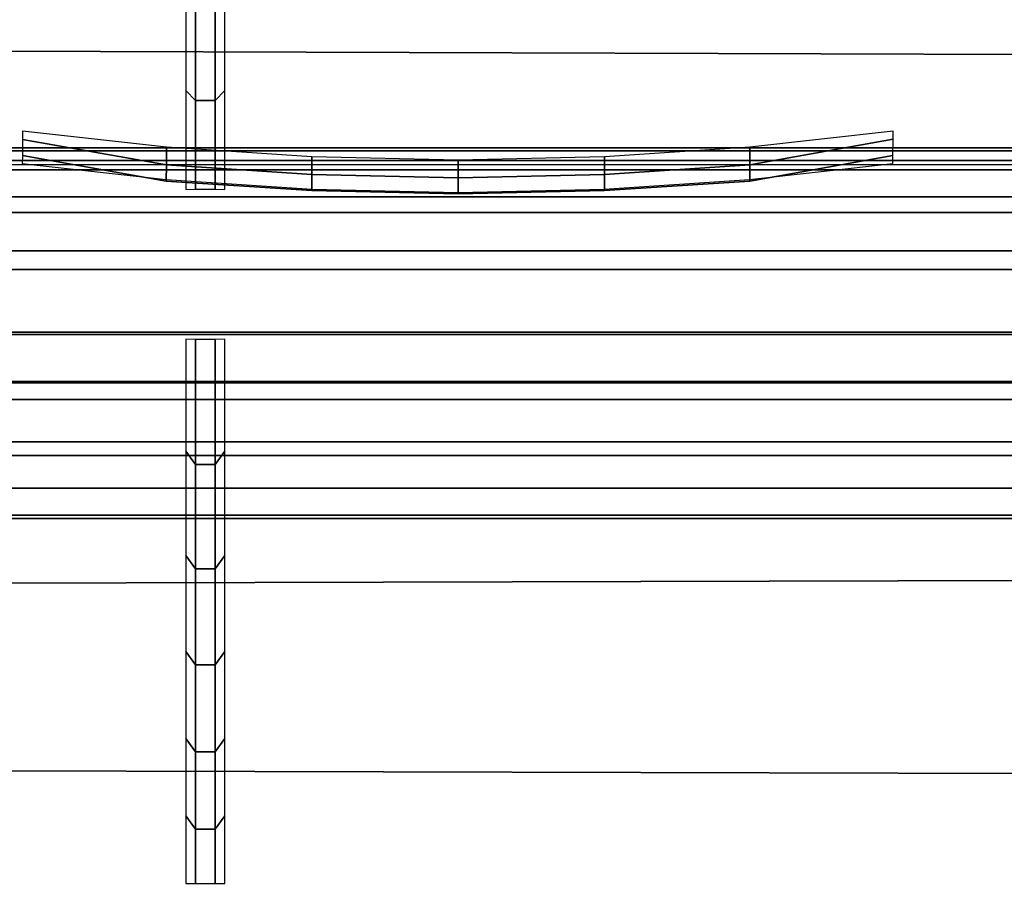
# Model space of a CAD drawing. Header units: inches. Extents: x 0 to 69, y -28.1 to 0.1.
# Tile 99 of 170: x 46.176 to 46.439, y -27.839 to -27.604. Entities that reach past the tile are written whole.
import ezdxf

# ---------------------------------------------------------------- set-up
doc = ezdxf.new("R2010")
doc.units = ezdxf.units.IN
doc.header["$LTSCALE"] = 0.03937
doc.header["$MEASUREMENT"] = 0
for name, color, linetype in [('A-FURN-3-ST', 151, 'Continuous'), ('A-FURN-3-ST-SEAM', 250, 'Continuous'), ('A-FURN-3-STITCH', 15, 'Continuous')]:
    doc.layers.add(name, color=color, linetype=linetype)

msp = doc.modelspace()

# ---------------------------------------------------------------- meshes
at = {"layer": 'A-FURN-3-ST'}
mesh = msp.add_polyface(dxfattribs=at)
corners = [(0.25, -0.49123, 5), (68.75, -27.51, 5), (0.25, -27.51, 5), (0.125, -0.49123, 5.03349), (0.125, -27.51, 5.03349), (0.25, -28.01, 5.5), (0.125, -27.97651, 5.5), (0.25, -27.97194, 5.30866), (0.125, -27.941, 5.32148), (0.25, -27.86356, 5.14645), (0.125, -27.83987, 5.17013), (0.25, -27.70134, 5.03806), (0.125, -27.68853, 5.069), (0.03349, -27.65351, 5.15355), (0.03349, -27.885, 5.5), (0.25, -28.01, 16.9), (0.125, -27.97651, 16.9), (0.25, -26.91, 18), (0.125, -26.91, 17.96651), (0.25, -27.1947, 17.96252), (0.125, -27.18603, 17.93017), (0.25, -27.46, 17.85263), (0.125, -27.44325, 17.82362), (0.25, -27.68782, 17.67782), (0.125, -27.66414, 17.65413), (0.25, -27.86263, 17.45), (0.125, -27.83362, 17.43325), (0.25, -27.97252, 17.1847), (0.125, -27.94017, 17.17603), (0.03349, -27.85178, 17.15235), (0.03349, -26.91, 17.875), (0.03349, -27.59943, 17.58943), (0.03349, -27.75438, 17.3875), (0.125, -1.1, 17.96651), (0.25, -1.1, 18), (68.75, -28.01, 16.9), (68.75, -27.97252, 17.1847), (68.75, -27.86263, 17.45), (68.75, -27.68782, 17.67782), (68.75, -27.46, 17.85263), (68.75, -27.1947, 17.96252), (68.75, -27.70134, 5.03806), (68.75, -27.86356, 5.14645), (68.75, -27.97194, 5.30866)]
mesh.append_faces([[corners[k] for k in face] for face in [(0, 1, 2), (3, 2, 4), (5, 6, 7), (7, 6, 8), (7, 8, 9), (9, 8, 10), (9, 10, 11), (11, 10, 12), (11, 12, 2), (2, 12, 4), (4, 12, 13), (14, 8, 6), (5, 15, 6), (6, 15, 16), (6, 16, 14), (17, 18, 19), (19, 18, 20), (19, 20, 21), (21, 20, 22), (21, 22, 23), (23, 22, 24), (23, 24, 25), (25, 24, 26), (25, 26, 27), (27, 26, 28), (27, 28, 15), (15, 28, 16), (16, 28, 29), (18, 30, 20), (24, 31, 32, 26), (26, 32, 29, 28), (33, 30, 18), (34, 18, 17), (15, 35, 27), (27, 36, 25), (25, 37, 23), (23, 38, 21), (21, 39, 19), (19, 40, 17), (5, 35, 15), (2, 1, 11), (11, 41, 9), (9, 42, 7), (7, 43, 5)]])
mesh = msp.add_polyface(dxfattribs=at)
corners = [(68.875, -0.49123, 5.03349), (68.96651, -27.51, 5.125), (68.875, -27.51, 5.03349), (68.75, -0.49123, 5), (68.75, -27.51, 5), (68.96651, -27.85646, 5.35649), (68.875, -27.97651, 5.5), (68.875, -27.941, 5.32148), (68.75, -28.01, 5.5), (68.75, -27.97194, 5.30866), (68.875, -27.83987, 5.17013), (68.75, -27.86356, 5.14645), (68.875, -27.68853, 5.069), (68.75, -27.70134, 5.03806), (68.96651, -27.65351, 5.15355), (68.96651, -27.77517, 5.23483), (68.96651, -27.885, 16.9), (68.875, -27.97651, 16.9), (68.75, -28.01, 16.9), (68.875, -27.94017, 17.17603), (68.75, -27.97252, 17.1847), (68.96651, -27.16235, 17.84178), (68.875, -26.91, 17.96651), (68.875, -27.18603, 17.93017), (68.75, -26.91, 18), (68.75, -27.1947, 17.96252), (68.875, -27.44325, 17.82362), (68.75, -27.46, 17.85263), (68.875, -27.66414, 17.65413), (68.75, -27.68782, 17.67782), (68.875, -27.83362, 17.43325), (68.75, -27.86263, 17.45), (68.875, -1.1, 17.96651), (0.25, -27.97252, 17.1847), (0.25, -27.86263, 17.45), (0.25, -27.68782, 17.67782), (0.25, -27.46, 17.85263), (0.25, -27.1947, 17.96252), (0.25, -26.91, 18), (0.25, -28.01, 5.5), (0.25, -27.70134, 5.03806), (0.25, -27.86356, 5.14645), (0.25, -27.97194, 5.30866), (68.75, -1.1, 18)]
mesh.append_faces([[corners[k] for k in face] for face in [(0, 1, 2), (3, 2, 4), (5, 6, 7), (7, 6, 8), (7, 8, 9), (7, 9, 10), (10, 9, 11), (10, 11, 12), (12, 11, 13), (12, 13, 2), (2, 13, 4), (2, 1, 12), (12, 14, 15, 10), (6, 16, 17), (6, 17, 8), (8, 17, 18), (16, 19, 17), (17, 19, 20), (17, 20, 18), (21, 22, 23), (22, 24, 23), (23, 24, 25), (23, 25, 26), (26, 25, 27), (26, 27, 28), (28, 27, 29), (28, 29, 30), (30, 29, 31), (30, 31, 19), (19, 31, 20), (32, 24, 22), (33, 18, 20), (34, 20, 31), (35, 31, 29), (36, 29, 27), (37, 27, 25), (38, 25, 24), (8, 18, 39), (40, 4, 13), (41, 13, 11), (42, 11, 9), (39, 9, 8), (24, 43, 38)]])
at = {"layer": 'A-FURN-3-ST-SEAM'}
mesh = msp.add_polyface(dxfattribs=at)
corners = [(57.5, -27.63855, 17.67058), (59.375, -27.6444, 17.65387), (57.5, -27.6444, 17.65387), (9.625, -27.63855, 17.67058), (9.625, -27.6444, 17.65387), (7.75, -27.63855, 17.67058), (9.625, -27.67102, 17.631), (9.625, -27.65579, 17.64021), (57.5, -27.65579, 17.64021), (57.5, -27.67102, 17.631), (59.375, -27.65579, 17.64021), (59.375, -27.67102, 17.631), (59.375, -27.68838, 17.6276), (57.5, -27.68838, 17.6276), (9.625, -27.68838, 17.6276), (9.625, -27.72072, 17.64061), (9.625, -27.70575, 17.63109), (57.5, -27.70575, 17.63109), (57.5, -27.72072, 17.64061), (59.375, -27.70575, 17.63109), (59.375, -27.72072, 17.64061), (59.375, -27.73757, 17.67127), (57.5, -27.73757, 17.67127), (9.625, -27.73757, 17.67127), (9.625, -27.72945, 17.70535), (9.625, -27.73667, 17.68903), (57.5, -27.73667, 17.68903), (57.5, -27.72945, 17.70535), (7.75, -27.64196, 17.69685), (9.625, -27.64196, 17.69685), (57.5, -27.64196, 17.69685), (59.375, -27.63855, 17.67058), (59.375, -27.73667, 17.68903), (7.75, -27.70575, 17.63109), (7.75, -27.68838, 17.6276), (7.75, -27.65579, 17.64021), (7.75, -27.6444, 17.65387), (57.5, -27.65165, 17.71182), (9.625, -27.65165, 17.71182), (7.75, -27.65165, 17.71182), (57.5, -27.6661, 17.7221), (9.625, -27.6661, 17.7221), (7.75, -27.6661, 17.7221), (57.5, -27.70101, 17.72573), (9.625, -27.70101, 17.72573), (7.75, -27.70101, 17.72573), (57.5, -27.71712, 17.71823), (9.625, -27.71712, 17.71823), (7.75, -27.71712, 17.71823), (7.75, -27.72945, 17.70535)]
mesh.append_faces([[corners[k] for k in face] for face in [(0, 1, 2), (0, 2, 3), (3, 2, 4), (3, 4, 5), (3, 28, 29), (3, 29, 0), (0, 29, 30), (0, 30, 31)]])
mesh.append_faces([[corners[k] for k in face] for face in [(6, 7, 8, 9), (9, 8, 10, 11), (11, 12, 13, 9), (9, 13, 14, 6), (15, 16, 17, 18), (18, 17, 19, 20), (20, 21, 22, 18), (18, 22, 23, 15), (24, 25, 26, 27), (21, 32, 26, 22), (22, 26, 25, 23), (12, 19, 17, 13), (13, 17, 16, 14), (14, 16, 33, 34), (2, 8, 7, 4), (4, 7, 35, 36), (37, 30, 29, 38), (38, 29, 28, 39), (40, 37, 38, 41), (41, 38, 39, 42), (43, 40, 41, 44), (44, 41, 42, 45), (46, 43, 44, 47), (47, 44, 45, 48), (27, 46, 47, 24), (24, 47, 48, 49)]], dxfattribs={"vtx0": -1, "vtx2": -1})
at = {"layer": 'A-FURN-3-STITCH'}
mesh = msp.add_polymesh((7, 4), dxfattribs=at)
for k, corner in enumerate([(46.22006, -27.64965, 17.71371), (46.22266, -27.64963, 17.71369), (46.22787, -27.64963, 17.71369), (46.23048, -27.64965, 17.71371), (46.22006, -27.62325, 17.74256), (46.22266, -27.62592, 17.7462), (46.22787, -27.62592, 17.7462), (46.23048, -27.62325, 17.74256), (46.22006, -27.59468, 17.76926), (46.22266, -27.59735, 17.77289), (46.22787, -27.59735, 17.77289), (46.23048, -27.59468, 17.76926), (46.22006, -27.5641, 17.79363), (46.22266, -27.56677, 17.79726), (46.22787, -27.56677, 17.79726), (46.23048, -27.5641, 17.79363), (46.22006, -27.53171, 17.81553), (46.22266, -27.53438, 17.81916), (46.22787, -27.53438, 17.81916), (46.23048, -27.53171, 17.81553), (46.22006, -27.4977, 17.83481), (46.22266, -27.50037, 17.83845), (46.22787, -27.50037, 17.83845), (46.23048, -27.4977, 17.83481), (46.22006, -27.46228, 17.85138), (46.22266, -27.46231, 17.85142), (46.22787, -27.46231, 17.85142), (46.23048, -27.46228, 17.85138)]):
    mesh.set_mesh_vertex(divmod(k, 4), corner)
mesh = msp.add_polymesh((7, 4), dxfattribs=at)
for k, corner in enumerate([(46.4089, -27.64276, 17.71536), (46.40891, -27.64058, 17.7168), (46.40894, -27.63627, 17.71972), (46.40895, -27.63413, 17.7212), (46.37061, -27.64703, 17.72204), (46.37066, -27.64741, 17.72723), (46.37069, -27.6431, 17.73015), (46.37066, -27.63841, 17.72788), (46.33182, -27.64961, 17.72621), (46.33186, -27.64998, 17.7314), (46.33189, -27.64567, 17.73432), (46.33187, -27.64099, 17.73205), (46.29276, -27.65047, 17.72785), (46.29281, -27.65084, 17.73304), (46.29283, -27.64653, 17.73596), (46.29281, -27.64185, 17.73369), (46.25368, -27.64961, 17.72695), (46.25373, -27.64999, 17.73215), (46.25375, -27.64567, 17.73507), (46.25373, -27.64099, 17.73279), (46.21481, -27.64704, 17.72352), (46.21486, -27.64741, 17.72871), (46.21489, -27.6431, 17.73163), (46.21487, -27.63841, 17.72936), (46.1764, -27.64276, 17.71757), (46.17642, -27.64063, 17.71907), (46.17644, -27.63632, 17.72199), (46.17646, -27.63414, 17.72341)]):
    mesh.set_mesh_vertex(divmod(k, 4), corner)
mesh = msp.add_polymesh((7, 4), dxfattribs=at)
for k, corner in enumerate([(46.22006, -27.83505, 17.49455), (46.22266, -27.83503, 17.49454), (46.22787, -27.83503, 17.49454), (46.23048, -27.83505, 17.49455), (46.22006, -27.81702, 17.52925), (46.22266, -27.82054, 17.53207), (46.22787, -27.82054, 17.53207), (46.23048, -27.81702, 17.52925), (46.22006, -27.79633, 17.56243), (46.22266, -27.79985, 17.56525), (46.22787, -27.79985, 17.56525), (46.23048, -27.79633, 17.56243), (46.22006, -27.7731, 17.59388), (46.22266, -27.77662, 17.5967), (46.22787, -27.77662, 17.5967), (46.23048, -27.7731, 17.59388), (46.22006, -27.74748, 17.62342), (46.22266, -27.751, 17.62624), (46.22787, -27.751, 17.62624), (46.23048, -27.74748, 17.62342), (46.22006, -27.71962, 17.65086), (46.22266, -27.72314, 17.65367), (46.22787, -27.72314, 17.65367), (46.23048, -27.71962, 17.65086), (46.22006, -27.68969, 17.67602), (46.22266, -27.68973, 17.67605), (46.22787, -27.68973, 17.67605), (46.23048, -27.68969, 17.67602)]):
    mesh.set_mesh_vertex(divmod(k, 4), corner)

doc.saveas('drawing.dxf')
